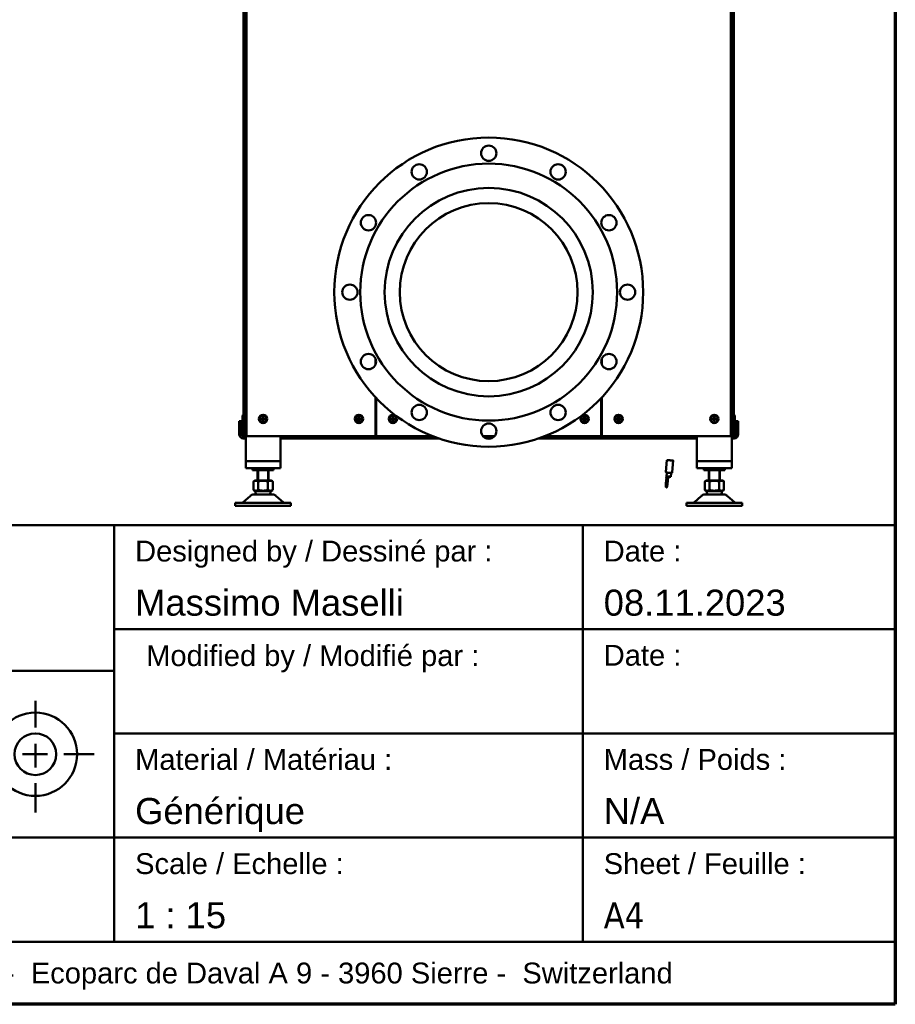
# Model space of a CAD drawing. Header units: millimetres. Extents: x 90 to 4365, y 90 to 12186.
# Tile 8 of 21: x 3104 to 4365, y 90 to 1508. Entities that reach past the tile are written whole.
import ezdxf

# ---------------------------------------------------------------- set-up
doc = ezdxf.new("R2010")
doc.units = ezdxf.units.MM
doc.header["$LTSCALE"] = 15
for name, color, linetype, lineweight in [('Cadre (ISO)', 7, 'Continuous', 70), ('Etroit visible (ISO)', 7, 'Continuous', 35), ('Titre (ISO)', 7, 'Continuous', 50), ('Visible (ISO)', 7, 'Continuous', 50)]:
    doc.layers.add(name, color=color, linetype=linetype, lineweight=lineweight)
doc.styles.add('Texte de note (ISO)', font='tahoma.ttf')

# ---------------------------------------------------------------- blocks, each defined once
blk = doc.blocks.new('Cadres AQUA4D Border')
at = {"layer": 'Cadre (ISO)'}
for p, q in [((291, 204), (291, 6)), ((291, 6), (6, 6))]:
    blk.add_line(p, q, dxfattribs=at)
blk = doc.blocks.new('Cartouches AQUA4D New Branding')
at = {"layer": 'Titre (ISO)'}
for p, q in [((241.938, 79.442), (166.938, 79.442)), ((166.938, 79.442), (166.938, 59.442)), ((216.938, 79.442), (216.938, 65.442)), ((241.938, 59.442), (241.938, 79.442)), ((316.938, 79.442), (241.938, 79.442)), ((241.938, 79.442), (241.938, 59.442)), ((286.938, 79.442), (286.938, 49.442)), ((316.938, 59.442), (316.938, 79.442)), ((241.938, 69.442), (316.938, 69.442)), ((166.938, 65.442), (241.938, 65.442)), ((216.938, 65.442), (216.938, 49.442)), ((234.362, 60), (234.362, 62.556)), ((227.938, 61.442), (219.938, 59.442)), ((227.938, 53.442), (227.938, 61.442)), ((166.938, 33.442), (166.938, 59.442)), ((166.938, 49.442), (166.938, 59.442)), ((219.938, 59.442), (219.938, 55.442)), ((241.938, 59.442), (241.938, 49.442)), ((241.938, 49.442), (241.938, 59.442)), ((241.938, 59.442), (316.938, 59.442)), ((316.938, 59.442), (316.938, 33.442)), ((234.362, 58.451), (234.362, 56.167)), ((219.066, 57.442), (222.602, 57.442)), ((223.362, 57.442), (224.202, 57.442)), ((225, 57.442), (228.638, 57.442)), ((229.714, 57.442), (231.618, 57.442)), ((233.134, 57.442), (235.538, 57.442)), ((237.093, 57.442), (240, 57.442)), ((219.938, 55.442), (227.938, 53.442)), ((234.362, 54.676), (234.362, 51.836)), ((316.938, 49.442), (166.938, 49.442)), ((166.938, 49.442), (216.938, 49.442)), ((166.938, 39.442), (166.938, 49.442)), ((216.938, 49.442), (216.938, 39.442)), ((216.938, 49.442), (241.938, 49.442)), ((216.938, 39.442), (216.938, 49.442)), ((221.938, 49.442), (241.938, 49.442)), ((241.938, 49.442), (241.938, 39.442)), ((286.938, 49.442), (286.938, 39.442)), ((216.938, 39.442), (166.938, 39.442)), ((166.938, 39.442), (245.319, 39.442)), ((166.938, 33.442), (166.938, 39.442)), ((316.938, 39.442), (216.938, 39.442)), ((316.938, 33.442), (166.938, 33.442)), ((241.938, 33.442), (166.938, 33.442))]:
    blk.add_line(p, q, dxfattribs=at)
for radius in [4, 2]:
    blk.add_circle((234.362, 57.442), radius, dxfattribs=at)
at = {"layer": 'Titre (ISO)', "char_height": 3.5, "attachment_point": 1, "style": 'Texte de note (ISO)'}
for s, insert, width, line_spacing_factor in [('\\pxsm1.41;\\fArial|b0|i0;{\\H2.0000;Designed by / Dessiné par :}\\fTahoma|b0|i0;{\\H3.5000;\\P}\\fArial|b0|i0;{\\H2.5000;Massimo Maselli}', (243.938, 77.942), 42.46716, 1.096194), ('\\pxsm1.41;\\fArial|b1|i0;{\\H2.0000;Rev :}\\fArial|b1|i0;{\\H2.5000;\\P}\\fArial|b1|i0;{\\H2.5000;1.0}', (218.938, 76.442), 17.77738, 1.096194), ('\\pxsm0.94;\\fArial|b0|i0;{\\H2.0000;Description :}\\fArial|b0|i0;{\\H2.5000;\\P}\\fArial|b0|i0;{\\H2.5000;Vue 2D }', (168.938, 63.942), 71.19371, 0.83168), ('\\pxsm1.41;\\fArial|b0|i0;{\\H2.0000;Material / Matériau :}\\fTahoma|b0|i0;{\\H3.5000;\\P}\\fArial|b0|i0;{\\H2.5000;Générique}', (243.938, 57.942), 40.69802, 1.096194), ('\\pxsm1.41;\\fArial|b0|i0;{\\H2.0000;Mass / Poids :}\\fTahoma|b0|i0;{\\H3.5000;\\P}\\fArial|b0|i0;{\\H2.5000;N/A}', (288.938, 57.942), 40.69802, 1.096194), ('\\pxsm1.41;\\fArial|b0|i0;{\\H2.0000;Project / Projet : }\\fTahoma|b0|i0;{\\H3.5000;\\P}\\fArial|b0|i0;{\\H2.5000;H-A Pro 300-400 }', (170, 47.942), 53.62851, 1.096194), ('\\pxsm1.41;\\fArial|b0|i0;{\\H2.0000;Scale / Echelle :}\\fTahoma|b0|i0;{\\H3.5000;\\P}\\fArial|b0|i0;{\\H2.5000;1 : 15}', (243.938, 47.942), 40.69802, 1.096194)]:
    blk.add_mtext(s, dxfattribs=dict(at, insert=insert, width=width, line_spacing_factor=line_spacing_factor))
for s, insert, line_spacing_factor in [('\\pxsm1.41;\\fArial|b0|i0;{\\H2.0000;Date :}\\fTahoma|b0|i0;{\\H3.5000;\\P}\\fArial|b0|i0;{\\H2.5000;08.11.2023}', (288.938, 77.942), 1.096194), ('\\pxsm1.41;\\fArial|b0|i0;{\\H2.0000;Sheet / Feuille :\\P}\\fTahoma|b0|i0;{\\H2.5000;A4}\\fTahoma|b0|i0;{\\H3.5000;\\P}\\fTahoma|b0|i0;{\\H3.5000;\\P}', (288.938, 47.942), 1.033802)]:
    blk.add_mtext(s, dxfattribs=dict(at, insert=insert, line_spacing_factor=line_spacing_factor))
at = {"layer": 'Titre (ISO)', "char_height": 2, "attachment_point": 1, "style": 'Texte de note (ISO)'}
for s, insert, width in [('\\fArial|b0|i0;{\\H2.0000;Modified by / Modifié par :}\\fTahoma|b0|i0;{\\H3.5000;\\P}', (245, 67.909), 42.14768), ('\\fArial|b0|i0;{\\H2.0000;P/N :}\\fTahoma|b0|i0;{\\H3.5000;\\P}', (218.938, 47.909), 22.3281), ('\\fArial|b0|i0;{\\H2.0000;AQUA4D® by ©Planet Horizons Technologies SA -  Ecoparc de Daval A 9 - 3960 Sierre -  Switzerland}', (168.938, 37.442), 146.20981)]:
    blk.add_mtext(s, dxfattribs=dict(at, insert=insert, width=width))
at = {"layer": 'Titre (ISO)', "insert": (288.938, 67.942), "char_height": 2, "attachment_point": 1, "style": 'Texte de note (ISO)'}
blk.add_mtext('\\fArial|b0|i0;{\\H2.0000;Date :}\\fTahoma|b0|i0;{\\H3.5000;\\P}', dxfattribs=at)

msp = doc.modelspace()

# ---------------------------------------------------------------- linework, layer by layer
at = {"layer": 'Etroit visible (ISO)'}
for p, q in [((3447.5, 858.8), (3447.5, 844)), ((3461.1, 844), (3461.1, 858.8)), ((4097.5, 858.8), (4097.5, 844)), ((4111.1, 844), (4111.1, 858.8))]:
    msp.add_line(p, q, dxfattribs=at)
at = {"layer": 'Visible (ISO)'}
for p, q in [((3426.3, 957.8), (3426.3, 2479.8)), ((3429.3, 957.8), (3429.3, 2479.8)), ((4129.3, 957.8), (4129.3, 2479.8)), ((4132.3, 957.8), (4132.3, 2479.8)), ((3430.3, 2178.8), (3430.3, 907.8)), ((4128.3, 907.8), (4128.3, 2178.8)), ((3616.3, 1011.2), (3616.3, 1019.4)), ((3942.3, 1019.4), (3942.3, 1011.2)), ((3942.3, 1019.4), (3942.3, 1011.2)), ((3426.3, 907.8), (3426.3, 957.8)), ((3429.3, 957.8), (3429.3, 907.8)), ((3616.3, 907.8), (3616.3, 963.8)), ((3617.3, 957.8), (3616.3, 957.8)), ((3617.3, 907.8), (3617.3, 962.8)), ((3941.3, 962.8), (3941.3, 907.8)), ((3942.3, 957.8), (3941.3, 957.8)), ((3942.3, 963.8), (3942.3, 907.8)), ((3942.3, 963.8), (3942.3, 957.8)), ((4129.3, 907.8), (4129.3, 957.8)), ((4132.3, 957.8), (4132.3, 907.8)), ((3424.7, 937.8), (3426.3, 938.8)), ((3424.7, 927.8), (3424.7, 937.8)), ((4133.9, 937.8), (4132.3, 938.8)), ((4133.9, 937.8), (4133.9, 927.8)), ((3419.8, 927.8), (3419.8, 929.8)), ((3422.8, 929.8), (3419.8, 929.8)), ((3419.8, 927.8), (3419.8, 910.8)), ((3422.8, 929.8), (3422.8, 927.8)), ((3422.8, 927.8), (3422.8, 910.8)), ((3424.7, 927.8), (3426.3, 926.8)), ((4133.9, 927.8), (4132.3, 926.8)), ((4138.8, 929.8), (4135.8, 929.8)), ((4135.8, 927.8), (4135.8, 929.8)), ((4135.8, 927.8), (4135.8, 910.8)), ((4138.8, 929.8), (4138.8, 927.8)), ((4138.8, 910.8), (4138.8, 927.8)), ((3425.8, 907.8), (3426.3, 907.8)), ((3426.3, 907.8), (3429.3, 907.8)), ((3429.3, 907.8), (3429.3, 871.8)), ((3430.3, 907.8), (3616.3, 907.8)), ((3479.3, 907.8), (3479.3, 871.8)), ((3482.3, 907.8), (3482.3, 904.8)), ((3699, 907.8), (3482.3, 907.8)), ((3699, 907.8), (3617.3, 907.8)), ((3787.4, 907.8), (3771.3, 907.8)), ((3787.4, 907.8), (3771.3, 907.8)), ((4076.3, 907.8), (3859.6, 907.8)), ((3941.3, 907.8), (3859.6, 907.8)), ((3942.3, 907.8), (4128.3, 907.8)), ((4076.3, 904.8), (4076.3, 907.8)), ((4079.3, 907.8), (4079.3, 871.8)), ((4129.3, 871.8), (4129.3, 907.8)), ((4129.3, 907.8), (4132.3, 907.8)), ((4132.3, 907.8), (4132.8, 907.8)), ((3429.3, 904.8), (3425.8, 904.8)), ((3479.3, 904.8), (3482.3, 904.8)), ((3482.3, 904.8), (3707.2, 904.8)), ((3776, 904.8), (3782.6, 904.8)), ((3851.4, 904.8), (4076.3, 904.8)), ((4076.3, 904.8), (4079.3, 904.8)), ((4132.8, 904.8), (4129.3, 904.8)), ((3479.3, 871.8), (3429.3, 871.8)), ((3429.3, 871.8), (3429.3, 861.8)), ((3473.3, 871.8), (3435.3, 871.8)), ((3479.3, 861.8), (3479.3, 871.8)), ((4036, 873.6), (4034.6, 856.7)), ((4045.2, 872.8), (4043.8, 855.9)), ((4079.3, 871.8), (4129.3, 871.8)), ((4079.3, 861.8), (4079.3, 871.8)), ((4123.3, 871.8), (4085.3, 871.8)), ((4129.3, 871.8), (4129.3, 861.8)), ((3429.3, 861.8), (3479.3, 861.8)), ((3439.3, 858.8), (3439.3, 861.8)), ((3439.3, 858.8), (3469.3, 858.8)), ((3446.3, 844), (3446.3, 858.8)), ((3462.3, 844), (3462.3, 858.8)), ((3469.3, 858.8), (3469.3, 861.8)), ((4035.5, 850), (4036, 855.3)), ((4041.7, 849.5), (4042.2, 854.8)), ((4129.3, 861.8), (4079.3, 861.8)), ((4089.3, 858.8), (4089.3, 861.8)), ((4089.3, 858.8), (4119.3, 858.8)), ((4096.3, 844), (4096.3, 858.8)), ((4112.3, 844), (4112.3, 858.8)), ((4119.3, 858.8), (4119.3, 861.8)), ((3440.5, 831), (3440.5, 842.3)), ((3442.6, 844), (3440.9, 843)), ((3466.1, 844), (3442.6, 844)), ((3447.4, 831), (3447.4, 842.3)), ((3461.3, 842.3), (3461.3, 831)), ((3466.1, 844), (3467.8, 843)), ((3468.2, 831), (3468.2, 842.3)), ((4035, 848.4), (4034.9, 847.6)), ((4037.1, 847.4), (4034.9, 847.6)), ((4036.7, 849.9), (4035, 848.4)), ((4037.1, 848.2), (4035, 848.4)), ((4040, 849.6), (4037.1, 848.2)), ((4037.5, 848.2), (4037.1, 848.2)), ((4037.1, 848.2), (4037.1, 847.4)), ((4037.9, 847.4), (4037.1, 847.4)), ((4038, 848.2), (4037.5, 848.2)), ((4038, 848.2), (4037.9, 847.4)), ((4038.3, 848.4), (4038, 848.2)), ((4090.5, 831), (4090.5, 842.3)), ((4092.6, 844), (4090.9, 843)), ((4116.1, 844), (4092.6, 844)), ((4097.4, 831), (4097.4, 842.3)), ((4111.3, 842.3), (4111.3, 831)), ((4116.1, 844), (4117.8, 843)), ((4118.2, 831), (4118.2, 842.3)), ((3467.8, 823.9), (3440.8, 823.9)), ((3443.3, 828.9), (3440.9, 830.3)), ((3465.3, 828.9), (3443.3, 828.9)), ((3443.3, 828.9), (3443.3, 828.9)), ((3465.3, 828.9), (3467.8, 830.3)), ((3465.3, 828.9), (3465.3, 828.9)), ((4035.6, 834.1), (4034.9, 834.2)), ((4117.8, 823.9), (4090.8, 823.9)), ((4093.3, 828.9), (4090.9, 830.3)), ((4115.3, 828.9), (4093.3, 828.9)), ((4093.3, 828.9), (4093.3, 828.9)), ((4115.3, 828.9), (4117.8, 830.3)), ((4115.3, 828.9), (4115.3, 828.9)), ((3414.3, 811.9), (3422.3, 811.9)), ((3414.3, 811.9), (3414.3, 807.9)), ((3486.3, 811.9), (3422.3, 811.9)), ((3435.5, 821.8), (3425.5, 812.9)), ((3473.2, 821.8), (3483.2, 812.9)), ((3486.3, 811.9), (3494.3, 811.9)), ((3494.3, 807.9), (3494.3, 811.9)), ((4064.3, 811.9), (4072.3, 811.9)), ((4064.3, 811.9), (4064.3, 807.9)), ((4136.3, 811.9), (4072.3, 811.9)), ((4085.5, 821.8), (4075.5, 812.9)), ((4123.2, 821.8), (4133.2, 812.9)), ((4136.3, 811.9), (4144.3, 811.9)), ((4144.3, 807.9), (4144.3, 811.9)), ((3422.3, 807.9), (3414.3, 807.9)), ((3422.3, 807.9), (3486.3, 807.9)), ((3494.3, 807.9), (3486.3, 807.9)), ((4072.3, 807.9), (4064.3, 807.9)), ((4072.3, 807.9), (4136.3, 807.9)), ((4144.3, 807.9), (4136.3, 807.9))]:
    msp.add_line(p, q, dxfattribs=at)
for centre, radius in [((3779.3, 1115.3), 222.5), ((3779.3, 1315.3), 11), ((3779.3, 1115.3), 185), ((3679.3, 1288.5), 11), ((3879.3, 1288.5), 11), ((3779.3, 1115.3), 150), ((3779.3, 1115.3), 128.1), ((3606.1, 1215.3), 11), ((3952.5, 1215.3), 11), ((3579.3, 1115.3), 11), ((3979.3, 1115.3), 11), ((3606.1, 1015.3), 11), ((3952.5, 1015.3), 11), ((3679.3, 942.1), 11), ((3879.3, 942.1), 11), ((3454.3, 932.8), 6), ((3454.3, 932.8), 5), ((3592.3, 932.8), 6), ((3592.3, 932.8), 5), ((3641.3, 932.8), 6), ((3641.3, 932.8), 5), ((3917.3, 932.8), 6), ((3917.3, 932.8), 5), ((3966.3, 932.8), 6), ((3966.3, 932.8), 5), ((4104.3, 932.8), 6), ((4104.3, 932.8), 5), ((3454.3, 932.8), 1.8), ((3454.3, 932.8), 1.5), ((3592.3, 932.8), 1.8), ((3592.3, 932.8), 1.5), ((3641.3, 932.8), 1.8), ((3641.3, 932.8), 1.5), ((3779.3, 915.3), 11), ((3917.3, 932.8), 1.8), ((3917.3, 932.8), 1.5), ((3966.3, 932.8), 1.8), ((3966.3, 932.8), 1.5), ((4104.3, 932.8), 1.8), ((4104.3, 932.8), 1.5)]:
    msp.add_circle(centre, radius, dxfattribs=at)
for centre, radius, start, end in [((3425.8, 910.8), 6, 180, 270), ((3425.8, 910.8), 3, 180, 270), ((4132.8, 910.8), 6, 270, 0), ((4132.8, 910.8), 3, 270, 0), ((3441.3, 842.3), 0.8, 120, 180), ((3467.4, 842.3), 0.8, 0, 60), ((4091.3, 842.3), 0.8, 120, 180), ((4117.4, 842.3), 0.8, 0, 60), ((3440.8, 815.9), 8, 90, 131.7438), ((3441.3, 831), 0.8, 180, 240), ((3454.3, 828.9), 11, 180, 207.0357), ((3454.3, 828.9), 11, 332.9643, 360), ((3467.4, 831), 0.8, 300, 0), ((3467.8, 815.9), 8, 48.2562, 90), ((4090.8, 815.9), 8, 90, 131.7438), ((4091.3, 831), 0.8, 180, 240), ((4104.3, 828.9), 11, 180, 207.0357), ((4104.3, 828.9), 11, 332.9643, 360), ((4117.4, 831), 0.8, 300, 0), ((4117.8, 815.9), 8, 48.2562, 90), ((3422.8, 815.9), 4, 270, 311.7438), ((3485.9, 815.9), 4, 228.2562, 270), ((4072.8, 815.9), 4, 270, 311.7438), ((4135.9, 815.9), 4, 228.2562, 270)]:
    msp.add_arc(centre, radius, start, end, dxfattribs=at)
for centre, major_axis, ratio in [((4040.6, 873.2), (-4.61, 0.4), 0.011971), ((4040.6, 873.2), (-3.92, 0.34), 0.011971), ((4036.2, 840.9), (-0.36, -4.15), 0.121146)]:
    msp.add_ellipse(centre, major_axis=major_axis, ratio=ratio, dxfattribs=at)
for centre, major_axis, ratio, start_param, end_param in [((4035.5, 841), (-0.6, -6.83), 0.121146, 3.858362, 6.283185), ((4036.2, 840.9), (-0.6, -6.83), 0.121146, 3.858362, 8.732129), ((4035.3, 852), (-0.67, -7.59), 0.121146, 0.716769, 0.962665), ((4038.6, 849.8), (-3.09, 0.27), 0.011971, 0, 0.89711), ((4035.5, 841), (-0.36, -4.15), 0.121146, 0.885776, 2.255817), ((4036, 851.9), (-0.67, -7.59), 0.121146, 0.716769, 0.962665), ((4038.6, 849.8), (-3.09, 0.27), 0.011971, 0.89711, 1.626622), ((4038.3, 851.9), (0.67, 7.59), 0.121146, 2.213478, 2.448944), ((4038.6, 849.8), (-3.09, 0.27), 0.011971, 1.626622, 2.030727)]:
    msp.add_ellipse(centre, major_axis=major_axis, ratio=ratio, start_param=start_param, end_param=end_param, dxfattribs=at)
for points, weights in [([(3452.5, 932.8), (3453, 933.6), (3453.4, 934.3)], [1.00305832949, 1.15823199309, 1.00305832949]), ([(3453.4, 931.2), (3453, 932), (3452.5, 932.8)], [1.00305832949, 1.15823199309, 1.00305832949]), ([(3453.4, 934.3), (3454.3, 934.3), (3455.2, 934.3)], [1.00305832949, 1.15823199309, 1.00305832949]), ([(3455.2, 931.2), (3454.3, 931.2), (3453.4, 931.2)], [1.00305832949, 1.15823199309, 1.00305832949]), ([(3455.2, 934.3), (3455.7, 933.6), (3456.1, 932.8)], [1.00305832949, 1.15823199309, 1.00305832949]), ([(3456.1, 932.8), (3455.7, 932), (3455.2, 931.2)], [1.00305832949, 1.15823199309, 1.00305832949]), ([(3590.5, 932.8), (3591, 933.6), (3591.4, 934.3)], [1.00305832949, 1.15823199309, 1.00305832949]), ([(3591.4, 931.2), (3591, 932), (3590.5, 932.8)], [1.00305832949, 1.15823199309, 1.00305832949]), ([(3591.4, 934.3), (3592.3, 934.3), (3593.2, 934.3)], [1.00305832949, 1.15823199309, 1.00305832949]), ([(3593.2, 931.2), (3592.3, 931.2), (3591.4, 931.2)], [1.00305832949, 1.15823199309, 1.00305832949]), ([(3593.2, 934.3), (3593.7, 933.6), (3594.1, 932.8)], [1.00305832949, 1.15823199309, 1.00305832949]), ([(3594.1, 932.8), (3593.7, 932), (3593.2, 931.2)], [1.00305832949, 1.15823199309, 1.00305832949]), ([(3639.5, 932.8), (3640, 933.6), (3640.4, 934.3)], [1.00305832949, 1.15823199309, 1.00305832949]), ([(3640.4, 931.2), (3640, 932), (3639.5, 932.8)], [1.00305832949, 1.15823199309, 1.00305832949]), ([(3640.4, 934.3), (3641.3, 934.3), (3642.2, 934.3)], [1.00305832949, 1.15823199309, 1.00305832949]), ([(3642.2, 931.2), (3641.3, 931.2), (3640.4, 931.2)], [1.00305832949, 1.15823199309, 1.00305832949]), ([(3642.2, 934.3), (3642.7, 933.6), (3643.1, 932.8)], [1.00305832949, 1.15823199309, 1.00305832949]), ([(3643.1, 932.8), (3642.7, 932), (3642.2, 931.2)], [1.00305832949, 1.15823199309, 1.00305832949]), ([(3915.5, 932.8), (3916, 933.6), (3916.4, 934.3)], [1.00305832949, 1.15823199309, 1.00305832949]), ([(3916.4, 931.2), (3916, 932), (3915.5, 932.8)], [1.00305832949, 1.15823199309, 1.00305832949]), ([(3916.4, 934.3), (3917.3, 934.3), (3918.2, 934.3)], [1.00305832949, 1.15823199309, 1.00305832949]), ([(3918.2, 931.2), (3917.3, 931.2), (3916.4, 931.2)], [1.00305832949, 1.15823199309, 1.00305832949]), ([(3918.2, 934.3), (3918.7, 933.6), (3919.1, 932.8)], [1.00305832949, 1.15823199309, 1.00305832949]), ([(3919.1, 932.8), (3918.7, 932), (3918.2, 931.2)], [1.00305832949, 1.15823199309, 1.00305832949]), ([(3964.5, 932.8), (3965, 933.6), (3965.4, 934.3)], [1.00305832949, 1.15823199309, 1.00305832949]), ([(3965.4, 931.2), (3965, 932), (3964.5, 932.8)], [1.00305832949, 1.15823199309, 1.00305832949]), ([(3965.4, 934.3), (3966.3, 934.3), (3967.2, 934.3)], [1.00305832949, 1.15823199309, 1.00305832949]), ([(3967.2, 931.2), (3966.3, 931.2), (3965.4, 931.2)], [1.00305832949, 1.15823199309, 1.00305832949]), ([(3967.2, 934.3), (3967.7, 933.6), (3968.1, 932.8)], [1.00305832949, 1.15823199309, 1.00305832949]), ([(3968.1, 932.8), (3967.7, 932), (3967.2, 931.2)], [1.00305832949, 1.15823199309, 1.00305832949]), ([(4102.5, 932.8), (4103, 933.6), (4103.4, 934.3)], [1.00305832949, 1.15823199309, 1.00305832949]), ([(4103.4, 931.2), (4103, 932), (4102.5, 932.8)], [1.00305832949, 1.15823199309, 1.00305832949]), ([(4103.4, 934.3), (4104.3, 934.3), (4105.2, 934.3)], [1.00305832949, 1.15823199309, 1.00305832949]), ([(4105.2, 931.2), (4104.3, 931.2), (4103.4, 931.2)], [1.00305832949, 1.15823199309, 1.00305832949]), ([(4105.2, 934.3), (4105.7, 933.6), (4106.1, 932.8)], [1.00305832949, 1.15823199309, 1.00305832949]), ([(4106.1, 932.8), (4105.7, 932), (4105.2, 931.2)], [1.00305832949, 1.15823199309, 1.00305832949]), ([(3440.9, 843), (3443.9, 844.6), (3447, 843)], [1, 1.12136666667, 1]), ([(3448.2, 843), (3454.3, 844.6), (3460.4, 843)], [1, 1.12136666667, 1]), ([(3461.7, 843), (3464.7, 844.6), (3467.8, 843)], [1, 1.12136666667, 1]), ([(4090.9, 843), (4093.9, 844.6), (4097, 843)], [1, 1.12136666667, 1]), ([(4098.2, 843), (4104.3, 844.6), (4110.4, 843)], [1, 1.12136666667, 1]), ([(4111.7, 843), (4114.7, 844.6), (4117.8, 843)], [1, 1.12136666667, 1]), ([(3447, 830.3), (3443.9, 828.7), (3440.9, 830.3)], [1, 1.12136666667, 1]), ([(3460.4, 830.3), (3454.3, 828.7), (3448.2, 830.3)], [1, 1.12136666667, 1]), ([(3467.8, 830.3), (3464.7, 828.7), (3461.7, 830.3)], [1, 1.12136666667, 1]), ([(4097, 830.3), (4093.9, 828.7), (4090.9, 830.3)], [1, 1.12136666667, 1]), ([(4110.4, 830.3), (4104.3, 828.7), (4098.2, 830.3)], [1, 1.12136666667, 1]), ([(4117.8, 830.3), (4114.7, 828.7), (4111.7, 830.3)], [1, 1.12136666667, 1])]:
    msp.add_rational_spline(points, weights, degree=2, dxfattribs=at)
for points, knots in [([(4043.8, 855.9), (4043.8, 855.8), (4043.7, 855.7), (4043.7, 855.5), (4043.6, 855.4), (4043.5, 855.2), (4043.4, 855.2), (4043.3, 855.1), (4043.2, 855.1), (4043.1, 855.1), (4043.1, 855), (4043, 855), (4043, 855), (4043, 855), (4042.9, 855), (4042.9, 855), (4042.9, 855), (4042.8, 855), (4042.8, 855), (4042.7, 855), (4042.7, 855), (4042.5, 855), (4042.4, 855), (4042.1, 855.1), (4041.8, 855.1), (4041.1, 855.1), (4040.8, 855.1), (4040, 855.2), (4039.6, 855.2), (4038.8, 855.3), (4038.4, 855.3), (4037.7, 855.4), (4037.3, 855.4), (4036.7, 855.5), (4036.4, 855.5), (4035.9, 855.6), (4035.7, 855.6), (4035.5, 855.6), (4035.5, 855.6), (4035.4, 855.7), (4035.4, 855.7), (4035.3, 855.7), (4035.3, 855.7), (4035.2, 855.7), (4035.2, 855.7), (4035.2, 855.7), (4035.2, 855.7), (4035.1, 855.7), (4035.1, 855.8), (4035, 855.8), (4034.9, 855.9), (4034.8, 856), (4034.7, 856), (4034.7, 856.2), (4034.6, 856.3), (4034.6, 856.5), (4034.6, 856.6), (4034.6, 856.7)], [0, 0, 0, 0, 0.030562, 0.030562, 0.060565, 0.060565, 0.090561, 0.090561, 0.105081, 0.105081, 0.118075, 0.118075, 0.127129, 0.127129, 0.13916, 0.13916, 0.150135, 0.150135, 0.16902, 0.16902, 0.225175, 0.225175, 0.309821, 0.309821, 0.443155, 0.443155, 0.563048, 0.563048, 0.681498, 0.681498, 0.799614, 0.799614, 0.917708, 0.917708, 1.036054, 1.036054, 1.155396, 1.155396, 1.218231, 1.218231, 1.238345, 1.238345, 1.253093, 1.253093, 1.26143, 1.26143, 1.27208, 1.27208, 1.284282, 1.284282, 1.303359, 1.303359, 1.3301, 1.3301, 1.359789, 1.359789, 1.388525, 1.388525, 1.388525, 1.388525]), ([(4036, 855.3), (4036, 855.4), (4036, 855.4), (4036, 855.5), (4036, 855.5), (4035.9, 855.5), (4035.9, 855.5), (4035.9, 855.6), (4035.9, 855.6), (4035.9, 855.6), (4035.9, 855.6), (4035.9, 855.6)], [0, 0, 0, 0, 0.00842945, 0.00842945, 0.01668355, 0.01668355, 0.02483703, 0.02483703, 0.02832708, 0.02832708, 0.03147389, 0.03147389, 0.03147389, 0.03147389]), ([(4042.3, 855), (4042.3, 855), (4042.3, 855), (4042.3, 855), (4042.3, 855), (4042.3, 855), (4042.3, 855), (4042.3, 855), (4042.2, 855), (4042.2, 854.9), (4042.2, 854.9), (4042.2, 854.9), (4042.2, 854.8), (4042.2, 854.8)], [1.06242383, 1.06242383, 1.06242383, 1.06242383, 1.06251157, 1.06251157, 1.06719458, 1.06719458, 1.07193693, 1.07193693, 1.07815602, 1.07815602, 1.08580653, 1.08580653, 1.09393138, 1.09393138, 1.09393138, 1.09393138]), ([(3440.5, 842.3), (3440.5, 842.3), (3440.5, 842.4), (3440.5, 842.5), (3440.5, 842.5), (3440.5, 842.6), (3440.6, 842.7), (3440.7, 842.9), (3440.8, 842.9), (3440.9, 843)], [-0.9409859, -0.9409859, -0.9409859, -0.9409859, -0.930254, -0.930254, -0.9182826, -0.9182826, -0.8847559, -0.8847559, -0.8313677, -0.8313677, -0.8313677, -0.8313677]), ([(3447, 843), (3447.1, 842.9), (3447.2, 842.9), (3447.3, 842.7), (3447.3, 842.6), (3447.4, 842.5), (3447.4, 842.5), (3447.4, 842.4), (3447.4, 842.3), (3447.4, 842.3)], [-0.1096183, -0.1096183, -0.1096183, -0.1096183, -0.0562301, -0.0562301, -0.0227033, -0.0227033, -0.010732, -0.010732, 0, 0, 0, 0]), ([(3447.4, 842.3), (3447.4, 842.3), (3447.4, 842.4), (3447.4, 842.5), (3447.4, 842.5), (3447.5, 842.6), (3447.6, 842.7), (3447.9, 842.9), (3448.1, 842.9), (3448.2, 843)], [-0.940045, -0.940045, -0.940045, -0.940045, -0.9293131, -0.9293131, -0.9173417, -0.9173417, -0.883815, -0.883815, -0.8304268, -0.8304268, -0.8304268, -0.8304268]), ([(3460.4, 843), (3460.6, 842.9), (3460.8, 842.9), (3461, 842.7), (3461.1, 842.6), (3461.2, 842.5), (3461.2, 842.5), (3461.2, 842.4), (3461.3, 842.3), (3461.3, 842.3)], [-0.1096183, -0.1096183, -0.1096183, -0.1096183, -0.0562301, -0.0562301, -0.0227033, -0.0227033, -0.010732, -0.010732, 0, 0, 0, 0]), ([(3461.3, 842.3), (3461.3, 842.3), (3461.3, 842.4), (3461.3, 842.5), (3461.3, 842.5), (3461.3, 842.6), (3461.4, 842.7), (3461.5, 842.9), (3461.6, 842.9), (3461.7, 843)], [-0.940471, -0.940471, -0.940471, -0.940471, -0.929739, -0.929739, -0.9177676, -0.9177676, -0.8842409, -0.8842409, -0.8308527, -0.8308527, -0.8308527, -0.8308527]), ([(3467.8, 843), (3467.8, 842.9), (3467.9, 842.9), (3468.1, 842.7), (3468.1, 842.6), (3468.2, 842.5), (3468.2, 842.5), (3468.2, 842.4), (3468.2, 842.3), (3468.2, 842.3)], [-0.1096183, -0.1096183, -0.1096183, -0.1096183, -0.0562301, -0.0562301, -0.0227033, -0.0227033, -0.010732, -0.010732, 0, 0, 0, 0]), ([(4035.2, 848.6), (4035.3, 848.6), (4035.3, 848.7), (4035.4, 848.8), (4035.4, 848.9), (4035.4, 849.1), (4035.4, 849.2), (4035.5, 849.4), (4035.5, 849.5), (4035.5, 849.8), (4035.5, 849.9), (4035.5, 850)], [0, 0, 0, 0, 0.1530979, 0.1530979, 0.237963, 0.237963, 0.2774707, 0.2774707, 0.322728, 0.322728, 0.3591755, 0.3591755, 0.3591755, 0.3591755]), ([(4041.7, 849.5), (4041, 849.3), (4040.4, 849.1), (4039.6, 848.8), (4039.4, 848.8), (4039.1, 848.7), (4039, 848.6), (4038.8, 848.6), (4038.6, 848.5), (4038.5, 848.5), (4038.4, 848.4), (4038.4, 848.4), (4038.3, 848.4), (4038.3, 848.4), (4038.3, 848.4), (4038.3, 848.4)], [0, 0, 0, 0, 0.2099441, 0.2099441, 0.2747957, 0.2747957, 0.3244044, 0.3244044, 0.3888534, 0.3888534, 0.452961, 0.452961, 0.5519181, 0.5519181, 0.5654021, 0.5654021, 0.5654021, 0.5654021]), ([(4041.7, 849.5), (4041.7, 849.5), (4041.6, 849.5), (4041.4, 849.5), (4041.3, 849.5), (4041, 849.5), (4040.8, 849.5), (4040.4, 849.6), (4040.2, 849.6), (4040, 849.6)], [0.000001, 0.000001, 0.000001, 0.000001, 0.0767427, 0.0767427, 0.1534959, 0.1534959, 0.2301699, 0.2301699, 0.3070323, 0.3070323, 0.3070323, 0.3070323]), ([(4090.5, 842.3), (4090.5, 842.3), (4090.5, 842.4), (4090.5, 842.5), (4090.5, 842.5), (4090.5, 842.6), (4090.6, 842.7), (4090.7, 842.9), (4090.8, 842.9), (4090.9, 843)], [-0.9409859, -0.9409859, -0.9409859, -0.9409859, -0.930254, -0.930254, -0.9182826, -0.9182826, -0.8847559, -0.8847559, -0.8313677, -0.8313677, -0.8313677, -0.8313677]), ([(4097, 843), (4097.1, 842.9), (4097.2, 842.9), (4097.3, 842.7), (4097.3, 842.6), (4097.4, 842.5), (4097.4, 842.5), (4097.4, 842.4), (4097.4, 842.3), (4097.4, 842.3)], [-0.1096183, -0.1096183, -0.1096183, -0.1096183, -0.0562301, -0.0562301, -0.0227033, -0.0227033, -0.010732, -0.010732, 0, 0, 0, 0]), ([(4097.4, 842.3), (4097.4, 842.3), (4097.4, 842.4), (4097.4, 842.5), (4097.4, 842.5), (4097.5, 842.6), (4097.6, 842.7), (4097.9, 842.9), (4098.1, 842.9), (4098.2, 843)], [-0.940045, -0.940045, -0.940045, -0.940045, -0.9293131, -0.9293131, -0.9173417, -0.9173417, -0.883815, -0.883815, -0.8304268, -0.8304268, -0.8304268, -0.8304268]), ([(4110.4, 843), (4110.6, 842.9), (4110.8, 842.9), (4111, 842.7), (4111.1, 842.6), (4111.2, 842.5), (4111.2, 842.5), (4111.2, 842.4), (4111.3, 842.3), (4111.3, 842.3)], [-0.1096183, -0.1096183, -0.1096183, -0.1096183, -0.0562301, -0.0562301, -0.0227033, -0.0227033, -0.010732, -0.010732, 0, 0, 0, 0]), ([(4111.3, 842.3), (4111.3, 842.3), (4111.3, 842.4), (4111.3, 842.5), (4111.3, 842.5), (4111.3, 842.6), (4111.4, 842.7), (4111.5, 842.9), (4111.6, 842.9), (4111.7, 843)], [-0.940471, -0.940471, -0.940471, -0.940471, -0.929739, -0.929739, -0.9177676, -0.9177676, -0.8842409, -0.8842409, -0.8308527, -0.8308527, -0.8308527, -0.8308527]), ([(4117.8, 843), (4117.8, 842.9), (4117.9, 842.9), (4118.1, 842.7), (4118.1, 842.6), (4118.2, 842.5), (4118.2, 842.5), (4118.2, 842.4), (4118.2, 842.3), (4118.2, 842.3)], [-0.1096183, -0.1096183, -0.1096183, -0.1096183, -0.0562301, -0.0562301, -0.0227033, -0.0227033, -0.010732, -0.010732, 0, 0, 0, 0]), ([(3440.9, 830.3), (3440.8, 830.3), (3440.7, 830.4), (3440.6, 830.6), (3440.5, 830.7), (3440.5, 830.8), (3440.5, 830.8), (3440.5, 830.9), (3440.5, 831), (3440.5, 831)], [-0.1096183, -0.1096183, -0.1096183, -0.1096183, -0.0562301, -0.0562301, -0.0227033, -0.0227033, -0.010732, -0.010732, 0, 0, 0, 0]), ([(3447.4, 831), (3447.4, 831), (3447.4, 830.9), (3447.4, 830.8), (3447.4, 830.8), (3447.3, 830.7), (3447.3, 830.6), (3447.2, 830.4), (3447.1, 830.3), (3447, 830.3)], [-0.940471, -0.940471, -0.940471, -0.940471, -0.929739, -0.929739, -0.9177676, -0.9177676, -0.8842409, -0.8842409, -0.8308527, -0.8308527, -0.8308527, -0.8308527]), ([(3448.2, 830.3), (3448.1, 830.3), (3447.9, 830.4), (3447.6, 830.6), (3447.5, 830.7), (3447.4, 830.8), (3447.4, 830.8), (3447.4, 830.9), (3447.4, 831), (3447.4, 831)], [-0.1096183, -0.1096183, -0.1096183, -0.1096183, -0.0562301, -0.0562301, -0.0227033, -0.0227033, -0.010732, -0.010732, 0, 0, 0, 0]), ([(3461.3, 831), (3461.3, 831), (3461.2, 830.9), (3461.2, 830.8), (3461.2, 830.8), (3461.1, 830.7), (3461, 830.6), (3460.8, 830.4), (3460.6, 830.3), (3460.4, 830.3)], [-0.940471, -0.940471, -0.940471, -0.940471, -0.929739, -0.929739, -0.9177676, -0.9177676, -0.8842409, -0.8842409, -0.8308527, -0.8308527, -0.8308527, -0.8308527]), ([(3461.7, 830.3), (3461.6, 830.3), (3461.6, 830.4), (3461.4, 830.5), (3461.3, 830.6), (3461.3, 830.8), (3461.3, 830.8), (3461.3, 830.9), (3461.3, 831), (3461.3, 831)], [-0.1107158, -0.1107158, -0.1107158, -0.1107158, -0.0739836, -0.0739836, -0.0277629, -0.0277629, -0.0128363, -0.0128363, 0, 0, 0, 0]), ([(3468.2, 831), (3468.2, 831), (3468.2, 830.9), (3468.2, 830.8), (3468.1, 830.8), (3468.1, 830.6), (3468, 830.5), (3467.9, 830.4), (3467.8, 830.3), (3467.8, 830.3)], [-0.9409859, -0.9409859, -0.9409859, -0.9409859, -0.9281497, -0.9281497, -0.913223, -0.913223, -0.8670024, -0.8670024, -0.8302701, -0.8302701, -0.8302701, -0.8302701]), ([(4090.9, 830.3), (4090.8, 830.3), (4090.7, 830.4), (4090.6, 830.6), (4090.5, 830.7), (4090.5, 830.8), (4090.5, 830.8), (4090.5, 830.9), (4090.5, 831), (4090.5, 831)], [-0.1096183, -0.1096183, -0.1096183, -0.1096183, -0.0562301, -0.0562301, -0.0227033, -0.0227033, -0.010732, -0.010732, 0, 0, 0, 0]), ([(4097.4, 831), (4097.4, 831), (4097.4, 830.9), (4097.4, 830.8), (4097.4, 830.8), (4097.3, 830.7), (4097.3, 830.6), (4097.2, 830.4), (4097.1, 830.3), (4097, 830.3)], [-0.940471, -0.940471, -0.940471, -0.940471, -0.929739, -0.929739, -0.9177676, -0.9177676, -0.8842409, -0.8842409, -0.8308527, -0.8308527, -0.8308527, -0.8308527]), ([(4098.2, 830.3), (4098.1, 830.3), (4097.9, 830.4), (4097.6, 830.6), (4097.5, 830.7), (4097.4, 830.8), (4097.4, 830.8), (4097.4, 830.9), (4097.4, 831), (4097.4, 831)], [-0.1096183, -0.1096183, -0.1096183, -0.1096183, -0.0562301, -0.0562301, -0.0227033, -0.0227033, -0.010732, -0.010732, 0, 0, 0, 0]), ([(4111.3, 831), (4111.3, 831), (4111.2, 830.9), (4111.2, 830.8), (4111.2, 830.8), (4111.1, 830.7), (4111, 830.6), (4110.8, 830.4), (4110.6, 830.3), (4110.4, 830.3)], [-0.940471, -0.940471, -0.940471, -0.940471, -0.929739, -0.929739, -0.9177676, -0.9177676, -0.8842409, -0.8842409, -0.8308527, -0.8308527, -0.8308527, -0.8308527]), ([(4111.7, 830.3), (4111.6, 830.3), (4111.6, 830.4), (4111.4, 830.5), (4111.3, 830.6), (4111.3, 830.8), (4111.3, 830.8), (4111.3, 830.9), (4111.3, 831), (4111.3, 831)], [-0.1107158, -0.1107158, -0.1107158, -0.1107158, -0.0739836, -0.0739836, -0.0277629, -0.0277629, -0.0128363, -0.0128363, 0, 0, 0, 0]), ([(4118.2, 831), (4118.2, 831), (4118.2, 830.9), (4118.2, 830.8), (4118.1, 830.8), (4118.1, 830.6), (4118, 830.5), (4117.9, 830.4), (4117.8, 830.3), (4117.8, 830.3)], [-0.9409859, -0.9409859, -0.9409859, -0.9409859, -0.9281497, -0.9281497, -0.913223, -0.913223, -0.8670024, -0.8670024, -0.8302701, -0.8302701, -0.8302701, -0.8302701])]:
    msp.add_open_spline(points, degree=3, knots=knots, dxfattribs=at)
msp.add_open_spline([(4041.7, 849.5), (4041.7, 849.5), (4041.7, 849.5), (4041.7, 849.5)], degree=3, dxfattribs=at)

# ---------------------------------------------------------------- block references
at = {"xscale": 15, "yscale": 15, "zscale": 15}
for name, p in [('Cadres AQUA4D Border', (0, 0)), ('Cartouches AQUA4D New Branding', (-389.1, -411.6))]:
    msp.add_blockref(name, p, dxfattribs=at)

doc.saveas('drawing.dxf')
